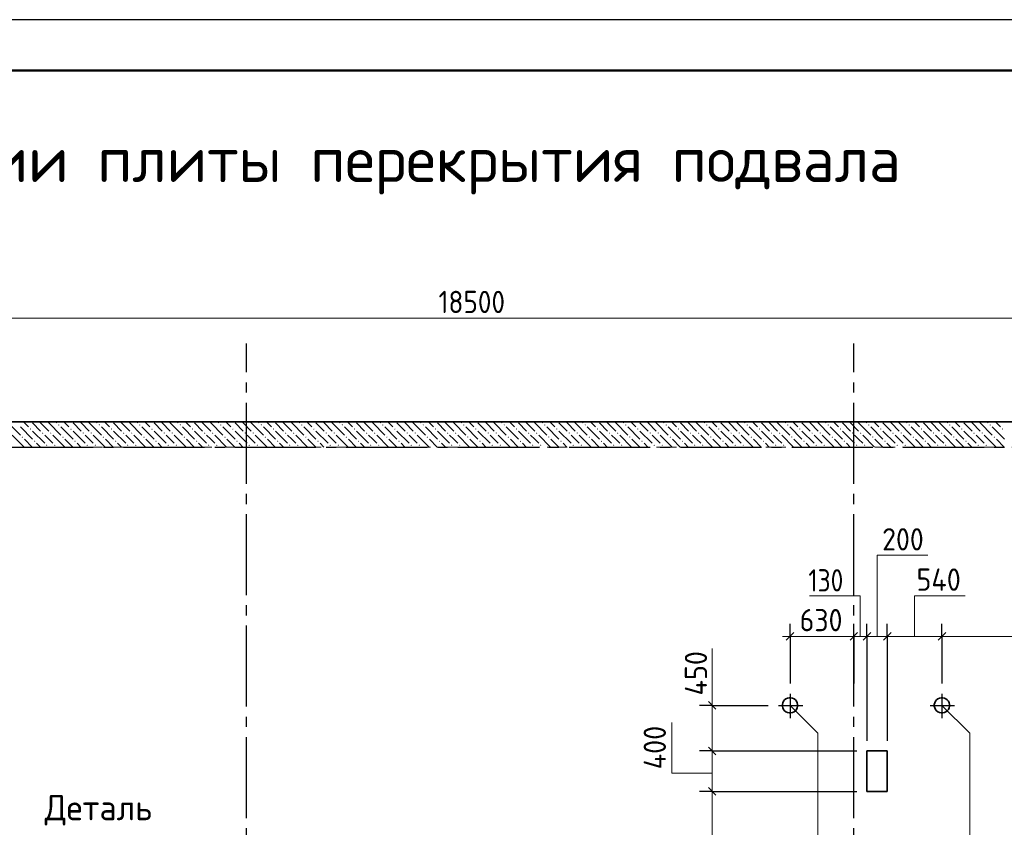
# Model space of a CAD drawing. Header units: millimetres. Extents: x 0 to 59400, y 0 to 42000.
# Tile 14 of 31: x 11574 to 21299, y 34028 to 42000. Entities that reach past the tile are written whole.
import ezdxf

# ---------------------------------------------------------------- set-up
doc = ezdxf.new("R2010")
doc.units = ezdxf.units.MM
doc.linetypes.add('______2', pattern=[270, 200, -70])
doc.linetypes.add('______5', pattern=[1100, 800, -100, 100, -100])
for name, color, linetype, lineweight in [('Standard', 7, 'Continuous', 25), ('ЖБ Перекрытие верхний уровень', 7, 'Continuous', 18), ('Общий01', 7, 'Continuous', 13), ('Примечания', 7, 'Continuous', 13), ('Размерная линия_ общее', 7, 'Continuous', 13), ('Текст_ общее', 7, 'Continuous', 25)]:
    doc.layers.add(name, color=color, linetype=linetype, lineweight=lineweight)
doc.layers.add('ЖБ Стена верхний уровень', color=7, linetype='______2', lineweight=13, true_color=0x656565)
doc.layers.add('Оси', color=7, linetype='______5', lineweight=13, true_color=0x656565)
doc.styles.add('ISOCPEUR', font='txt')

msp = doc.modelspace()

# ---------------------------------------------------------------- hatches: boundary and pattern name
at = {"layer": 'ЖБ Стена верхний уровень', "linetype": 'Continuous', "lineweight": 18, "transparency": 33554687}
for points in [[(11674.1, 37959.6), (11680.6, 37966.1), (11687.1, 37959.6), (11680.6, 37953.1)], [(11954.1, 37999.6), (11960.6, 38006.1), (11967.1, 37999.6), (11960.6, 37993.1)], [(12074.1, 37959.6), (12080.6, 37966.1), (12087.1, 37959.6), (12080.6, 37953.1)], [(12354.1, 37999.6), (12360.6, 38006.1), (12367.1, 37999.6), (12360.6, 37993.1)], [(12474.1, 37959.6), (12480.6, 37966.1), (12487.1, 37959.6), (12480.6, 37953.1)], [(12754.1, 37999.6), (12760.6, 38006.1), (12767.1, 37999.6), (12760.6, 37993.1)], [(12874.1, 37959.6), (12880.6, 37966.1), (12887.1, 37959.6), (12880.6, 37953.1)], [(13154.1, 37999.6), (13160.6, 38006.1), (13167.1, 37999.6), (13160.6, 37993.1)], [(13274.1, 37959.6), (13280.6, 37966.1), (13287.1, 37959.6), (13280.6, 37953.1)], [(13554.1, 37999.6), (13560.6, 38006.1), (13567.1, 37999.6), (13560.6, 37993.1)], [(13674.1, 37959.6), (13680.6, 37966.1), (13687.1, 37959.6), (13680.6, 37953.1)], [(13954.1, 37999.6), (13960.6, 38006.1), (13967.1, 37999.6), (13960.6, 37993.1)], [(14074.1, 37959.6), (14080.6, 37966.1), (14087.1, 37959.6), (14080.6, 37953.1)], [(14354.1, 37999.6), (14360.6, 38006.1), (14367.1, 37999.6), (14360.6, 37993.1)], [(14474.1, 37959.6), (14480.6, 37966.1), (14487.1, 37959.6), (14480.6, 37953.1)], [(14754.1, 37999.6), (14760.6, 38006.1), (14767.1, 37999.6), (14760.6, 37993.1)], [(14874.1, 37959.6), (14880.6, 37966.1), (14887.1, 37959.6), (14880.6, 37953.1)], [(15154.1, 37999.6), (15160.6, 38006.1), (15167.1, 37999.6), (15160.6, 37993.1)], [(15274.1, 37959.6), (15280.6, 37966.1), (15287.1, 37959.6), (15280.6, 37953.1)], [(15554.1, 37999.6), (15560.6, 38006.1), (15567.1, 37999.6), (15560.6, 37993.1)], [(15674.1, 37959.6), (15680.6, 37966.1), (15687.1, 37959.6), (15680.6, 37953.1)], [(15954.1, 37999.6), (15960.6, 38006.1), (15967.1, 37999.6), (15960.6, 37993.1)], [(16074.1, 37959.6), (16080.6, 37966.1), (16087.1, 37959.6), (16080.6, 37953.1)], [(16354.1, 37999.6), (16360.6, 38006.1), (16367.1, 37999.6), (16360.6, 37993.1)], [(16474.1, 37959.6), (16480.6, 37966.1), (16487.1, 37959.6), (16480.6, 37953.1)], [(16754.1, 37999.6), (16760.6, 38006.1), (16767.1, 37999.6), (16760.6, 37993.1)], [(16874.1, 37959.6), (16880.6, 37966.1), (16887.1, 37959.6), (16880.6, 37953.1)], [(17154.1, 37999.6), (17160.6, 38006.1), (17167.1, 37999.6), (17160.6, 37993.1)], [(17274.1, 37959.6), (17280.6, 37966.1), (17287.1, 37959.6), (17280.6, 37953.1)], [(17554.1, 37999.6), (17560.6, 38006.1), (17567.1, 37999.6), (17560.6, 37993.1)], [(17674.1, 37959.6), (17680.6, 37966.1), (17687.1, 37959.6), (17680.6, 37953.1)], [(17954.1, 37999.6), (17960.6, 38006.1), (17967.1, 37999.6), (17960.6, 37993.1)], [(18074.1, 37959.6), (18080.6, 37966.1), (18087.1, 37959.6), (18080.6, 37953.1)], [(18354.1, 37999.6), (18360.6, 38006.1), (18367.1, 37999.6), (18360.6, 37993.1)], [(18474.1, 37959.6), (18480.6, 37966.1), (18487.1, 37959.6), (18480.6, 37953.1)], [(18754.1, 37999.6), (18760.6, 38006.1), (18767.1, 37999.6), (18760.6, 37993.1)], [(18874.1, 37959.6), (18880.6, 37966.1), (18887.1, 37959.6), (18880.6, 37953.1)], [(19154.1, 37999.6), (19160.6, 38006.1), (19167.1, 37999.6), (19160.6, 37993.1)], [(19274.1, 37959.6), (19280.6, 37966.1), (19287.1, 37959.6), (19280.6, 37953.1)], [(19554.1, 37999.6), (19560.6, 38006.1), (19567.1, 37999.6), (19560.6, 37993.1)], [(19674.1, 37959.6), (19680.6, 37966.1), (19687.1, 37959.6), (19680.6, 37953.1)], [(19954.1, 37999.6), (19960.6, 38006.1), (19967.1, 37999.6), (19960.6, 37993.1)], [(20074.1, 37959.6), (20080.6, 37966.1), (20087.1, 37959.6), (20080.6, 37953.1)], [(20354.1, 37999.6), (20360.6, 38006.1), (20367.1, 37999.6), (20360.6, 37993.1)], [(20474.1, 37959.6), (20480.6, 37966.1), (20487.1, 37959.6), (20480.6, 37953.1)], [(20754.1, 37999.6), (20760.6, 38006.1), (20767.1, 37999.6), (20760.6, 37993.1)], [(20874.1, 37959.6), (20880.6, 37966.1), (20887.1, 37959.6), (20880.6, 37953.1)], [(21154.1, 37999.6), (21160.6, 38006.1), (21167.1, 37999.6), (21160.6, 37993.1)], [(21274.1, 37959.6), (21280.6, 37966.1), (21287.1, 37959.6), (21280.6, 37953.1)], [(11594.1, 37879.6), (11600.6, 37886.1), (11607.1, 37879.6), (11600.6, 37873.1)], [(11714.1, 37839.6), (11720.6, 37846.1), (11727.1, 37839.6), (11720.6, 37833.1)], [(11794.1, 37919.6), (11800.6, 37926.1), (11807.1, 37919.6), (11800.6, 37913.1)], [(11874.1, 37919.6), (11880.6, 37926.1), (11887.1, 37919.6), (11880.6, 37913.1)], [(11994.1, 37879.6), (12000.6, 37886.1), (12007.1, 37879.6), (12000.6, 37873.1)], [(12114.1, 37839.6), (12120.6, 37846.1), (12127.1, 37839.6), (12120.6, 37833.1)], [(12194.1, 37919.6), (12200.6, 37926.1), (12207.1, 37919.6), (12200.6, 37913.1)], [(12274.1, 37919.6), (12280.6, 37926.1), (12287.1, 37919.6), (12280.6, 37913.1)], [(12394.1, 37879.6), (12400.6, 37886.1), (12407.1, 37879.6), (12400.6, 37873.1)], [(12514.1, 37839.6), (12520.6, 37846.1), (12527.1, 37839.6), (12520.6, 37833.1)], [(12594.1, 37919.6), (12600.6, 37926.1), (12607.1, 37919.6), (12600.6, 37913.1)], [(12674.1, 37919.6), (12680.6, 37926.1), (12687.1, 37919.6), (12680.6, 37913.1)], [(12794.1, 37879.6), (12800.6, 37886.1), (12807.1, 37879.6), (12800.6, 37873.1)], [(12914.1, 37839.6), (12920.6, 37846.1), (12927.1, 37839.6), (12920.6, 37833.1)], [(12994.1, 37919.6), (13000.6, 37926.1), (13007.1, 37919.6), (13000.6, 37913.1)], [(13074.1, 37919.6), (13080.6, 37926.1), (13087.1, 37919.6), (13080.6, 37913.1)], [(13194.1, 37879.6), (13200.6, 37886.1), (13207.1, 37879.6), (13200.6, 37873.1)], [(13314.1, 37839.6), (13320.6, 37846.1), (13327.1, 37839.6), (13320.6, 37833.1)], [(13394.1, 37919.6), (13400.6, 37926.1), (13407.1, 37919.6), (13400.6, 37913.1)], [(13474.1, 37919.6), (13480.6, 37926.1), (13487.1, 37919.6), (13480.6, 37913.1)], [(13594.1, 37879.6), (13600.6, 37886.1), (13607.1, 37879.6), (13600.6, 37873.1)], [(13714.1, 37839.6), (13720.6, 37846.1), (13727.1, 37839.6), (13720.6, 37833.1)], [(13794.1, 37919.6), (13800.6, 37926.1), (13807.1, 37919.6), (13800.6, 37913.1)], [(13874.1, 37919.6), (13880.6, 37926.1), (13887.1, 37919.6), (13880.6, 37913.1)], [(13994.1, 37879.6), (14000.6, 37886.1), (14007.1, 37879.6), (14000.6, 37873.1)], [(14114.1, 37839.6), (14120.6, 37846.1), (14127.1, 37839.6), (14120.6, 37833.1)], [(14194.1, 37919.6), (14200.6, 37926.1), (14207.1, 37919.6), (14200.6, 37913.1)], [(14274.1, 37919.6), (14280.6, 37926.1), (14287.1, 37919.6), (14280.6, 37913.1)], [(14394.1, 37879.6), (14400.6, 37886.1), (14407.1, 37879.6), (14400.6, 37873.1)], [(14514.1, 37839.6), (14520.6, 37846.1), (14527.1, 37839.6), (14520.6, 37833.1)], [(14594.1, 37919.6), (14600.6, 37926.1), (14607.1, 37919.6), (14600.6, 37913.1)], [(14674.1, 37919.6), (14680.6, 37926.1), (14687.1, 37919.6), (14680.6, 37913.1)], [(14794.1, 37879.6), (14800.6, 37886.1), (14807.1, 37879.6), (14800.6, 37873.1)], [(14914.1, 37839.6), (14920.6, 37846.1), (14927.1, 37839.6), (14920.6, 37833.1)], [(14994.1, 37919.6), (15000.6, 37926.1), (15007.1, 37919.6), (15000.6, 37913.1)], [(15074.1, 37919.6), (15080.6, 37926.1), (15087.1, 37919.6), (15080.6, 37913.1)], [(15194.1, 37879.6), (15200.6, 37886.1), (15207.1, 37879.6), (15200.6, 37873.1)], [(15314.1, 37839.6), (15320.6, 37846.1), (15327.1, 37839.6), (15320.6, 37833.1)], [(15394.1, 37919.6), (15400.6, 37926.1), (15407.1, 37919.6), (15400.6, 37913.1)], [(15474.1, 37919.6), (15480.6, 37926.1), (15487.1, 37919.6), (15480.6, 37913.1)], [(15594.1, 37879.6), (15600.6, 37886.1), (15607.1, 37879.6), (15600.6, 37873.1)], [(15714.1, 37839.6), (15720.6, 37846.1), (15727.1, 37839.6), (15720.6, 37833.1)], [(15794.1, 37919.6), (15800.6, 37926.1), (15807.1, 37919.6), (15800.6, 37913.1)], [(15874.1, 37919.6), (15880.6, 37926.1), (15887.1, 37919.6), (15880.6, 37913.1)], [(15994.1, 37879.6), (16000.6, 37886.1), (16007.1, 37879.6), (16000.6, 37873.1)], [(16114.1, 37839.6), (16120.6, 37846.1), (16127.1, 37839.6), (16120.6, 37833.1)], [(16194.1, 37919.6), (16200.6, 37926.1), (16207.1, 37919.6), (16200.6, 37913.1)], [(16274.1, 37919.6), (16280.6, 37926.1), (16287.1, 37919.6), (16280.6, 37913.1)], [(16394.1, 37879.6), (16400.6, 37886.1), (16407.1, 37879.6), (16400.6, 37873.1)], [(16514.1, 37839.6), (16520.6, 37846.1), (16527.1, 37839.6), (16520.6, 37833.1)], [(16594.1, 37919.6), (16600.6, 37926.1), (16607.1, 37919.6), (16600.6, 37913.1)], [(16674.1, 37919.6), (16680.6, 37926.1), (16687.1, 37919.6), (16680.6, 37913.1)], [(16794.1, 37879.6), (16800.6, 37886.1), (16807.1, 37879.6), (16800.6, 37873.1)], [(16914.1, 37839.6), (16920.6, 37846.1), (16927.1, 37839.6), (16920.6, 37833.1)], [(16994.1, 37919.6), (17000.6, 37926.1), (17007.1, 37919.6), (17000.6, 37913.1)], [(17074.1, 37919.6), (17080.6, 37926.1), (17087.1, 37919.6), (17080.6, 37913.1)], [(17194.1, 37879.6), (17200.6, 37886.1), (17207.1, 37879.6), (17200.6, 37873.1)], [(17314.1, 37839.6), (17320.6, 37846.1), (17327.1, 37839.6), (17320.6, 37833.1)], [(17394.1, 37919.6), (17400.6, 37926.1), (17407.1, 37919.6), (17400.6, 37913.1)], [(17474.1, 37919.6), (17480.6, 37926.1), (17487.1, 37919.6), (17480.6, 37913.1)], [(17594.1, 37879.6), (17600.6, 37886.1), (17607.1, 37879.6), (17600.6, 37873.1)], [(17714.1, 37839.6), (17720.6, 37846.1), (17727.1, 37839.6), (17720.6, 37833.1)], [(17794.1, 37919.6), (17800.6, 37926.1), (17807.1, 37919.6), (17800.6, 37913.1)], [(17874.1, 37919.6), (17880.6, 37926.1), (17887.1, 37919.6), (17880.6, 37913.1)], [(17994.1, 37879.6), (18000.6, 37886.1), (18007.1, 37879.6), (18000.6, 37873.1)], [(18114.1, 37839.6), (18120.6, 37846.1), (18127.1, 37839.6), (18120.6, 37833.1)], [(18194.1, 37919.6), (18200.6, 37926.1), (18207.1, 37919.6), (18200.6, 37913.1)], [(18274.1, 37919.6), (18280.6, 37926.1), (18287.1, 37919.6), (18280.6, 37913.1)], [(18394.1, 37879.6), (18400.6, 37886.1), (18407.1, 37879.6), (18400.6, 37873.1)], [(18514.1, 37839.6), (18520.6, 37846.1), (18527.1, 37839.6), (18520.6, 37833.1)], [(18594.1, 37919.6), (18600.6, 37926.1), (18607.1, 37919.6), (18600.6, 37913.1)], [(18674.1, 37919.6), (18680.6, 37926.1), (18687.1, 37919.6), (18680.6, 37913.1)], [(18794.1, 37879.6), (18800.6, 37886.1), (18807.1, 37879.6), (18800.6, 37873.1)], [(18914.1, 37839.6), (18920.6, 37846.1), (18927.1, 37839.6), (18920.6, 37833.1)], [(18994.1, 37919.6), (19000.6, 37926.1), (19007.1, 37919.6), (19000.6, 37913.1)], [(19074.1, 37919.6), (19080.6, 37926.1), (19087.1, 37919.6), (19080.6, 37913.1)], [(19194.1, 37879.6), (19200.6, 37886.1), (19207.1, 37879.6), (19200.6, 37873.1)], [(19314.1, 37839.6), (19320.6, 37846.1), (19327.1, 37839.6), (19320.6, 37833.1)], [(19394.1, 37919.6), (19400.6, 37926.1), (19407.1, 37919.6), (19400.6, 37913.1)], [(19474.1, 37919.6), (19480.6, 37926.1), (19487.1, 37919.6), (19480.6, 37913.1)], [(19594.1, 37879.6), (19600.6, 37886.1), (19607.1, 37879.6), (19600.6, 37873.1)], [(19714.1, 37839.6), (19720.6, 37846.1), (19727.1, 37839.6), (19720.6, 37833.1)], [(19794.1, 37919.6), (19800.6, 37926.1), (19807.1, 37919.6), (19800.6, 37913.1)], [(19874.1, 37919.6), (19880.6, 37926.1), (19887.1, 37919.6), (19880.6, 37913.1)], [(19994.1, 37879.6), (20000.6, 37886.1), (20007.1, 37879.6), (20000.6, 37873.1)], [(20114.1, 37839.6), (20120.6, 37846.1), (20127.1, 37839.6), (20120.6, 37833.1)], [(20194.1, 37919.6), (20200.6, 37926.1), (20207.1, 37919.6), (20200.6, 37913.1)], [(20274.1, 37919.6), (20280.6, 37926.1), (20287.1, 37919.6), (20280.6, 37913.1)], [(20394.1, 37879.6), (20400.6, 37886.1), (20407.1, 37879.6), (20400.6, 37873.1)], [(20514.1, 37839.6), (20520.6, 37846.1), (20527.1, 37839.6), (20520.6, 37833.1)], [(20594.1, 37919.6), (20600.6, 37926.1), (20607.1, 37919.6), (20600.6, 37913.1)], [(20674.1, 37919.6), (20680.6, 37926.1), (20687.1, 37919.6), (20680.6, 37913.1)], [(20794.1, 37879.6), (20800.6, 37886.1), (20807.1, 37879.6), (20800.6, 37873.1)], [(20914.1, 37839.6), (20920.6, 37846.1), (20927.1, 37839.6), (20920.6, 37833.1)], [(20994.1, 37919.6), (21000.6, 37926.1), (21007.1, 37919.6), (21000.6, 37913.1)], [(21074.1, 37919.6), (21080.6, 37926.1), (21087.1, 37919.6), (21080.6, 37913.1)], [(21194.1, 37879.6), (21200.6, 37886.1), (21207.1, 37879.6), (21200.6, 37873.1)], [(11834.1, 37799.6), (11840.6, 37806.1), (11847.1, 37799.6), (11840.6, 37793.1)], [(11914.1, 37799.6), (11920.6, 37806.1), (11927.1, 37799.6), (11920.6, 37793.1)], [(12234.1, 37799.6), (12240.6, 37806.1), (12247.1, 37799.6), (12240.6, 37793.1)], [(12314.1, 37799.6), (12320.6, 37806.1), (12327.1, 37799.6), (12320.6, 37793.1)], [(12634.1, 37799.6), (12640.6, 37806.1), (12647.1, 37799.6), (12640.6, 37793.1)], [(12714.1, 37799.6), (12720.6, 37806.1), (12727.1, 37799.6), (12720.6, 37793.1)], [(13034.1, 37799.6), (13040.6, 37806.1), (13047.1, 37799.6), (13040.6, 37793.1)], [(13114.1, 37799.6), (13120.6, 37806.1), (13127.1, 37799.6), (13120.6, 37793.1)], [(13434.1, 37799.6), (13440.6, 37806.1), (13447.1, 37799.6), (13440.6, 37793.1)], [(13514.1, 37799.6), (13520.6, 37806.1), (13527.1, 37799.6), (13520.6, 37793.1)], [(13834.1, 37799.6), (13840.6, 37806.1), (13847.1, 37799.6), (13840.6, 37793.1)], [(13914.1, 37799.6), (13920.6, 37806.1), (13927.1, 37799.6), (13920.6, 37793.1)], [(14234.1, 37799.6), (14240.6, 37806.1), (14247.1, 37799.6), (14240.6, 37793.1)], [(14314.1, 37799.6), (14320.6, 37806.1), (14327.1, 37799.6), (14320.6, 37793.1)], [(14634.1, 37799.6), (14640.6, 37806.1), (14647.1, 37799.6), (14640.6, 37793.1)], [(14714.1, 37799.6), (14720.6, 37806.1), (14727.1, 37799.6), (14720.6, 37793.1)], [(15034.1, 37799.6), (15040.6, 37806.1), (15047.1, 37799.6), (15040.6, 37793.1)], [(15114.1, 37799.6), (15120.6, 37806.1), (15127.1, 37799.6), (15120.6, 37793.1)], [(15434.1, 37799.6), (15440.6, 37806.1), (15447.1, 37799.6), (15440.6, 37793.1)], [(15514.1, 37799.6), (15520.6, 37806.1), (15527.1, 37799.6), (15520.6, 37793.1)], [(15834.1, 37799.6), (15840.6, 37806.1), (15847.1, 37799.6), (15840.6, 37793.1)], [(15914.1, 37799.6), (15920.6, 37806.1), (15927.1, 37799.6), (15920.6, 37793.1)], [(16234.1, 37799.6), (16240.6, 37806.1), (16247.1, 37799.6), (16240.6, 37793.1)], [(16314.1, 37799.6), (16320.6, 37806.1), (16327.1, 37799.6), (16320.6, 37793.1)], [(16634.1, 37799.6), (16640.6, 37806.1), (16647.1, 37799.6), (16640.6, 37793.1)], [(16714.1, 37799.6), (16720.6, 37806.1), (16727.1, 37799.6), (16720.6, 37793.1)], [(17034.1, 37799.6), (17040.6, 37806.1), (17047.1, 37799.6), (17040.6, 37793.1)], [(17114.1, 37799.6), (17120.6, 37806.1), (17127.1, 37799.6), (17120.6, 37793.1)], [(17434.1, 37799.6), (17440.6, 37806.1), (17447.1, 37799.6), (17440.6, 37793.1)], [(17514.1, 37799.6), (17520.6, 37806.1), (17527.1, 37799.6), (17520.6, 37793.1)], [(17834.1, 37799.6), (17840.6, 37806.1), (17847.1, 37799.6), (17840.6, 37793.1)], [(17914.1, 37799.6), (17920.6, 37806.1), (17927.1, 37799.6), (17920.6, 37793.1)], [(18234.1, 37799.6), (18240.6, 37806.1), (18247.1, 37799.6), (18240.6, 37793.1)], [(18314.1, 37799.6), (18320.6, 37806.1), (18327.1, 37799.6), (18320.6, 37793.1)], [(18634.1, 37799.6), (18640.6, 37806.1), (18647.1, 37799.6), (18640.6, 37793.1)], [(18714.1, 37799.6), (18720.6, 37806.1), (18727.1, 37799.6), (18720.6, 37793.1)], [(19034.1, 37799.6), (19040.6, 37806.1), (19047.1, 37799.6), (19040.6, 37793.1)], [(19114.1, 37799.6), (19120.6, 37806.1), (19127.1, 37799.6), (19120.6, 37793.1)], [(19434.1, 37799.6), (19440.6, 37806.1), (19447.1, 37799.6), (19440.6, 37793.1)], [(19514.1, 37799.6), (19520.6, 37806.1), (19527.1, 37799.6), (19520.6, 37793.1)], [(19834.1, 37799.6), (19840.6, 37806.1), (19847.1, 37799.6), (19840.6, 37793.1)], [(19914.1, 37799.6), (19920.6, 37806.1), (19927.1, 37799.6), (19920.6, 37793.1)], [(20234.1, 37799.6), (20240.6, 37806.1), (20247.1, 37799.6), (20240.6, 37793.1)], [(20314.1, 37799.6), (20320.6, 37806.1), (20327.1, 37799.6), (20320.6, 37793.1)], [(20634.1, 37799.6), (20640.6, 37806.1), (20647.1, 37799.6), (20640.6, 37793.1)], [(20714.1, 37799.6), (20720.6, 37806.1), (20727.1, 37799.6), (20720.6, 37793.1)], [(21034.1, 37799.6), (21040.6, 37806.1), (21047.1, 37799.6), (21040.6, 37793.1)], [(21114.1, 37799.6), (21120.6, 37806.1), (21127.1, 37799.6), (21120.6, 37793.1)]]:
    msp.add_hatch(color=7, dxfattribs=at).paths.add_polyline_path(points, flags=16)

# ---------------------------------------------------------------- linework, layer by layer
at = {"layer": 'Standard', "color": 7, "linetype": 'Continuous', "lineweight": 25, "transparency": 33554687}
msp.add_lwpolyline([(0, 0), (59400, 0), (59400, 42000), (0, 42000), (0, 0)], close=True, dxfattribs=at)
at = {"layer": 'Standard', "color": 7, "linetype": 'Continuous', "lineweight": 13, "transparency": 33554687}
for points in [[(59400, 42000), (0, 42000), (0, 19532), (59400, 19532), (59400, 42000)], [(6812.7, 19282), (55405.8, 19282), (55405.8, 38032), (6812.7, 38032), (6812.7, 19282)], [(6812.7, 19532), (55406.2, 19532), (55406.2, 38032), (6812.7, 38032), (6812.7, 19532)]]:
    msp.add_lwpolyline(points, dxfattribs=at)
at = {"layer": 'Standard', "color": 7, "linetype": 'Continuous', "lineweight": 50, "transparency": 33554687}
msp.add_lwpolyline([(2000, 41500), (58900, 41500), (58900, 500), (2000, 500), (2000, 41500)], close=True, dxfattribs=at)
at = {"layer": 'Standard', "color": 7, "linetype": 'Continuous', "lineweight": 18, "transparency": 33554687}
msp.add_lwpolyline([(58900, 41500), (2000, 41500), (2000, 6000), (58900, 6000), (58900, 41500)], dxfattribs=at)
at = {"layer": 'ЖБ Перекрытие верхний уровень', "color": 7, "linetype": 'Continuous', "lineweight": 35, "transparency": 33554687}
for p, q in [((25312.7, 38032), (6812.7, 38032)), ((19174.3, 35306.8), (19157.9, 35303.1)), ((19191.2, 35306.8), (19174.3, 35306.8)), ((19207.6, 35303.1), (19191.2, 35306.8)), ((20674.3, 35306.8), (20657.9, 35303.1)), ((20691.2, 35306.8), (20674.3, 35306.8)), ((20707.6, 35303.1), (20691.2, 35306.8)), ((19111.6, 35256.9), (19107.9, 35240.4)), ((19107.9, 35240.4), (19107.9, 35223.6)), ((19107.9, 35223.6), (19111.6, 35207.1)), ((19119, 35272.1), (19111.6, 35256.9)), ((19111.6, 35207.1), (19119, 35191.9)), ((19129.5, 35285.3), (19119, 35272.1)), ((19142.7, 35295.8), (19129.5, 35285.3)), ((19157.9, 35303.1), (19142.7, 35295.8)), ((19222.8, 35295.8), (19207.6, 35303.1)), ((19236, 35285.3), (19222.8, 35295.8)), ((19246.5, 35272.1), (19236, 35285.3)), ((19253.8, 35256.9), (19246.5, 35272.1)), ((19246.5, 35191.9), (19253.8, 35207.1)), ((19257.6, 35240.4), (19253.8, 35256.9)), ((19253.8, 35207.1), (19257.6, 35223.6)), ((19257.6, 35223.6), (19257.6, 35240.4)), ((20611.6, 35256.9), (20607.9, 35240.4)), ((20607.9, 35240.4), (20607.9, 35223.6)), ((20607.9, 35223.6), (20611.6, 35207.1)), ((20619, 35272.1), (20611.6, 35256.9)), ((20611.6, 35207.1), (20619, 35191.9)), ((20629.5, 35285.3), (20619, 35272.1)), ((20642.7, 35295.8), (20629.5, 35285.3)), ((20657.9, 35303.1), (20642.7, 35295.8)), ((20722.8, 35295.8), (20707.6, 35303.1)), ((20736, 35285.3), (20722.8, 35295.8)), ((20746.5, 35272.1), (20736, 35285.3)), ((20753.8, 35256.9), (20746.5, 35272.1)), ((20746.5, 35191.9), (20753.8, 35207.1)), ((20757.6, 35240.4), (20753.8, 35256.9)), ((20753.8, 35207.1), (20757.6, 35223.6)), ((20757.6, 35223.6), (20757.6, 35240.4)), ((19119, 35191.9), (19129.5, 35178.7)), ((19129.5, 35178.7), (19142.7, 35168.2)), ((19142.7, 35168.2), (19157.9, 35160.9)), ((19157.9, 35160.9), (19174.3, 35157.2)), ((19174.3, 35157.2), (19191.2, 35157.2)), ((19191.2, 35157.2), (19207.6, 35160.9)), ((19207.6, 35160.9), (19222.8, 35168.2)), ((19222.8, 35168.2), (19236, 35178.7)), ((19236, 35178.7), (19246.5, 35191.9)), ((20619, 35191.9), (20629.5, 35178.7)), ((20629.5, 35178.7), (20642.7, 35168.2)), ((20642.7, 35168.2), (20657.9, 35160.9)), ((20657.9, 35160.9), (20674.3, 35157.2)), ((20674.3, 35157.2), (20691.2, 35157.2)), ((20691.2, 35157.2), (20707.6, 35160.9)), ((20707.6, 35160.9), (20722.8, 35168.2)), ((20722.8, 35168.2), (20736, 35178.7)), ((20736, 35178.7), (20746.5, 35191.9)), ((20142.7, 34782), (19942.7, 34782)), ((19942.7, 34782), (19942.7, 34382)), ((20142.7, 34382), (20142.7, 34782)), ((19942.7, 34382), (20142.7, 34382))]:
    msp.add_line(p, q, dxfattribs=at)
at = {"layer": 'ЖБ Стена верхний уровень', "color": 251, "linetype": '______2', "lineweight": 13, "true_color": 0x656565, "transparency": 33554687}
for p, q in [((25312.7, 38032), (7062.7, 38032)), ((7062.7, 37782), (25062.7, 37782))]:
    msp.add_line(p, q, dxfattribs=at)
at = {"layer": 'ЖБ Стена верхний уровень', "color": 9, "linetype": 'Continuous', "lineweight": 18, "true_color": 0xc7c7c7, "transparency": 33554687}
for p, q in [((11620.6, 38019.6), (11608.1, 38032)), ((11780.6, 38019.6), (11768.2, 38032)), ((11848.2, 38032), (11860.6, 38019.6)), ((11928.1, 38032), (11940.6, 38019.6)), ((12020.6, 38019.6), (12008.1, 38032)), ((12180.6, 38019.6), (12168.2, 38032)), ((12248.2, 38032), (12260.6, 38019.6)), ((12328.1, 38032), (12340.6, 38019.6)), ((12420.6, 38019.6), (12408.1, 38032)), ((12580.6, 38019.6), (12568.2, 38032)), ((12648.2, 38032), (12660.6, 38019.6)), ((12728.1, 38032), (12740.6, 38019.6)), ((12820.6, 38019.6), (12808.1, 38032)), ((12980.6, 38019.6), (12968.2, 38032)), ((13048.2, 38032), (13060.6, 38019.6)), ((13128.1, 38032), (13140.6, 38019.6)), ((13220.6, 38019.6), (13208.1, 38032)), ((13380.6, 38019.6), (13368.2, 38032)), ((13448.2, 38032), (13460.6, 38019.6)), ((13528.1, 38032), (13540.6, 38019.6)), ((13620.6, 38019.6), (13608.1, 38032)), ((13780.6, 38019.6), (13768.2, 38032)), ((13848.2, 38032), (13860.6, 38019.6)), ((13928.1, 38032), (13940.6, 38019.6)), ((14020.6, 38019.6), (14008.1, 38032)), ((14180.6, 38019.6), (14168.2, 38032)), ((14248.2, 38032), (14260.6, 38019.6)), ((14328.1, 38032), (14340.6, 38019.6)), ((14420.6, 38019.6), (14408.1, 38032)), ((14580.6, 38019.6), (14568.2, 38032)), ((14648.2, 38032), (14660.6, 38019.6)), ((14728.1, 38032), (14740.6, 38019.6)), ((14820.6, 38019.6), (14808.1, 38032)), ((14980.6, 38019.6), (14968.2, 38032)), ((15048.2, 38032), (15060.6, 38019.6)), ((15128.1, 38032), (15140.6, 38019.6)), ((15220.6, 38019.6), (15208.1, 38032)), ((15380.6, 38019.6), (15368.2, 38032)), ((15448.2, 38032), (15460.6, 38019.6)), ((15528.1, 38032), (15540.6, 38019.6)), ((15620.6, 38019.6), (15608.1, 38032)), ((15780.6, 38019.6), (15768.2, 38032)), ((15848.2, 38032), (15860.6, 38019.6)), ((15928.1, 38032), (15940.6, 38019.6)), ((16020.6, 38019.6), (16008.1, 38032)), ((16180.6, 38019.6), (16168.2, 38032)), ((16248.2, 38032), (16260.6, 38019.6)), ((16328.1, 38032), (16340.6, 38019.6)), ((16420.6, 38019.6), (16408.1, 38032)), ((16580.6, 38019.6), (16568.2, 38032)), ((16648.2, 38032), (16660.6, 38019.6)), ((16728.1, 38032), (16740.6, 38019.6)), ((16820.6, 38019.6), (16808.1, 38032)), ((16980.6, 38019.6), (16968.2, 38032)), ((17048.2, 38032), (17060.6, 38019.6)), ((17128.1, 38032), (17140.6, 38019.6)), ((17220.6, 38019.6), (17208.1, 38032)), ((17380.6, 38019.6), (17368.2, 38032)), ((17448.2, 38032), (17460.6, 38019.6)), ((17528.1, 38032), (17540.6, 38019.6)), ((17620.6, 38019.6), (17608.1, 38032)), ((17780.6, 38019.6), (17768.2, 38032)), ((17848.2, 38032), (17860.6, 38019.6)), ((17928.1, 38032), (17940.6, 38019.6)), ((18020.6, 38019.6), (18008.1, 38032)), ((18180.6, 38019.6), (18168.2, 38032)), ((18248.2, 38032), (18260.6, 38019.6)), ((18328.1, 38032), (18340.6, 38019.6)), ((18420.6, 38019.6), (18408.1, 38032)), ((18580.6, 38019.6), (18568.2, 38032)), ((18648.2, 38032), (18660.6, 38019.6)), ((18728.1, 38032), (18740.6, 38019.6)), ((18820.6, 38019.6), (18808.1, 38032)), ((18980.6, 38019.6), (18968.2, 38032)), ((19048.2, 38032), (19060.6, 38019.6)), ((19128.1, 38032), (19140.6, 38019.6)), ((19220.6, 38019.6), (19208.1, 38032)), ((19380.6, 38019.6), (19368.2, 38032)), ((19448.2, 38032), (19460.6, 38019.6)), ((19528.1, 38032), (19540.6, 38019.6)), ((19620.6, 38019.6), (19608.1, 38032)), ((19780.6, 38019.6), (19768.2, 38032)), ((19848.2, 38032), (19860.6, 38019.6)), ((19928.1, 38032), (19940.6, 38019.6)), ((20020.6, 38019.6), (20008.1, 38032)), ((20180.6, 38019.6), (20168.2, 38032)), ((20248.2, 38032), (20260.6, 38019.6)), ((20328.1, 38032), (20340.6, 38019.6)), ((20420.6, 38019.6), (20408.2, 38032)), ((20580.6, 38019.6), (20568.2, 38032)), ((20648.2, 38032), (20660.6, 38019.6)), ((20728.1, 38032), (20740.6, 38019.6)), ((20820.6, 38019.6), (20808.2, 38032)), ((20980.6, 38019.6), (20968.2, 38032)), ((21048.2, 38032), (21060.6, 38019.6)), ((21128.1, 38032), (21140.6, 38019.6)), ((21220.6, 38019.6), (21208.2, 38032)), ((11460.6, 38019.6), (11580.6, 37899.6)), ((11580.6, 37979.6), (11700.6, 37859.6)), ((11660.6, 37979.6), (11620.6, 38019.6)), ((11700.6, 38019.6), (11780.6, 37939.6)), ((11700.6, 37939.6), (11820.6, 37819.6)), ((11780.6, 38019.6), (11860.6, 37939.6)), ((11860.6, 38019.6), (11980.6, 37899.6)), ((11980.6, 37979.6), (12100.6, 37859.6)), ((12060.6, 37979.6), (12020.6, 38019.6)), ((12100.6, 38019.6), (12180.6, 37939.6)), ((12100.6, 37939.6), (12220.6, 37819.6)), ((12180.6, 38019.6), (12260.6, 37939.6)), ((12260.6, 38019.6), (12380.6, 37899.6)), ((12380.6, 37979.6), (12500.6, 37859.6)), ((12460.6, 37979.6), (12420.6, 38019.6)), ((12500.6, 38019.6), (12580.6, 37939.6)), ((12500.6, 37939.6), (12620.6, 37819.6)), ((12580.6, 38019.6), (12660.6, 37939.6)), ((12660.6, 38019.6), (12780.6, 37899.6)), ((12780.6, 37979.6), (12900.6, 37859.6)), ((12860.6, 37979.6), (12820.6, 38019.6)), ((12900.6, 38019.6), (12980.6, 37939.6)), ((12900.6, 37939.6), (13020.6, 37819.6)), ((12980.6, 38019.6), (13060.6, 37939.6)), ((13060.6, 38019.6), (13180.6, 37899.6)), ((13180.6, 37979.6), (13300.6, 37859.6)), ((13260.6, 37979.6), (13220.6, 38019.6)), ((13300.6, 38019.6), (13380.6, 37939.6)), ((13300.6, 37939.6), (13420.6, 37819.6)), ((13380.6, 38019.6), (13460.6, 37939.6)), ((13460.6, 38019.6), (13580.6, 37899.6)), ((13580.6, 37979.6), (13700.6, 37859.6)), ((13660.6, 37979.6), (13620.6, 38019.6)), ((13700.6, 38019.6), (13780.6, 37939.6)), ((13700.6, 37939.6), (13820.6, 37819.6)), ((13780.6, 38019.6), (13860.6, 37939.6)), ((13860.6, 38019.6), (13980.6, 37899.6)), ((13980.6, 37979.6), (14100.6, 37859.6)), ((14060.6, 37979.6), (14020.6, 38019.6)), ((14100.6, 38019.6), (14180.6, 37939.6)), ((14100.6, 37939.6), (14220.6, 37819.6)), ((14180.6, 38019.6), (14260.6, 37939.6)), ((14260.6, 38019.6), (14380.6, 37899.6)), ((14380.6, 37979.6), (14500.6, 37859.6)), ((14460.6, 37979.6), (14420.6, 38019.6)), ((14500.6, 38019.6), (14580.6, 37939.6)), ((14500.6, 37939.6), (14620.6, 37819.6)), ((14580.6, 38019.6), (14660.6, 37939.6)), ((14660.6, 38019.6), (14780.6, 37899.6)), ((14780.6, 37979.6), (14900.6, 37859.6)), ((14860.6, 37979.6), (14820.6, 38019.6)), ((14900.6, 38019.6), (14980.6, 37939.6)), ((14900.6, 37939.6), (15020.6, 37819.6)), ((14980.6, 38019.6), (15060.6, 37939.6)), ((15060.6, 38019.6), (15180.6, 37899.6)), ((15180.6, 37979.6), (15300.6, 37859.6)), ((15260.6, 37979.6), (15220.6, 38019.6)), ((15300.6, 38019.6), (15380.6, 37939.6)), ((15300.6, 37939.6), (15420.6, 37819.6)), ((15380.6, 38019.6), (15460.6, 37939.6)), ((15460.6, 38019.6), (15580.6, 37899.6)), ((15580.6, 37979.6), (15700.6, 37859.6)), ((15660.6, 37979.6), (15620.6, 38019.6)), ((15700.6, 38019.6), (15780.6, 37939.6)), ((15700.6, 37939.6), (15820.6, 37819.6)), ((15780.6, 38019.6), (15860.6, 37939.6)), ((15860.6, 38019.6), (15980.6, 37899.6)), ((15980.6, 37979.6), (16100.6, 37859.6)), ((16060.6, 37979.6), (16020.6, 38019.6)), ((16100.6, 38019.6), (16180.6, 37939.6)), ((16100.6, 37939.6), (16220.6, 37819.6)), ((16180.6, 38019.6), (16260.6, 37939.6)), ((16260.6, 38019.6), (16380.6, 37899.6)), ((16380.6, 37979.6), (16500.6, 37859.6)), ((16460.6, 37979.6), (16420.6, 38019.6)), ((16500.6, 38019.6), (16580.6, 37939.6)), ((16500.6, 37939.6), (16620.6, 37819.6)), ((16580.6, 38019.6), (16660.6, 37939.6)), ((16660.6, 38019.6), (16780.6, 37899.6)), ((16780.6, 37979.6), (16900.6, 37859.6)), ((16860.6, 37979.6), (16820.6, 38019.6)), ((16900.6, 38019.6), (16980.6, 37939.6)), ((16900.6, 37939.6), (17020.6, 37819.6)), ((16980.6, 38019.6), (17060.6, 37939.6)), ((17060.6, 38019.6), (17180.6, 37899.6)), ((17180.6, 37979.6), (17300.6, 37859.6)), ((17260.6, 37979.6), (17220.6, 38019.6)), ((17300.6, 38019.6), (17380.6, 37939.6)), ((17300.6, 37939.6), (17420.6, 37819.6)), ((17380.6, 38019.6), (17460.6, 37939.6)), ((17460.6, 38019.6), (17580.6, 37899.6)), ((17580.6, 37979.6), (17700.6, 37859.6)), ((17660.6, 37979.6), (17620.6, 38019.6)), ((17700.6, 38019.6), (17780.6, 37939.6)), ((17700.6, 37939.6), (17820.6, 37819.6)), ((17780.6, 38019.6), (17860.6, 37939.6)), ((17860.6, 38019.6), (17980.6, 37899.6)), ((17980.6, 37979.6), (18100.6, 37859.6)), ((18060.6, 37979.6), (18020.6, 38019.6)), ((18100.6, 38019.6), (18180.6, 37939.6)), ((18100.6, 37939.6), (18220.6, 37819.6)), ((18180.6, 38019.6), (18260.6, 37939.6)), ((18260.6, 38019.6), (18380.6, 37899.6)), ((18380.6, 37979.6), (18500.6, 37859.6)), ((18460.6, 37979.6), (18420.6, 38019.6)), ((18500.6, 38019.6), (18580.6, 37939.6)), ((18500.6, 37939.6), (18620.6, 37819.6)), ((18580.6, 38019.6), (18660.6, 37939.6)), ((18660.6, 38019.6), (18780.6, 37899.6)), ((18780.6, 37979.6), (18900.6, 37859.6)), ((18860.6, 37979.6), (18820.6, 38019.6)), ((18900.6, 38019.6), (18980.6, 37939.6)), ((18900.6, 37939.6), (19020.6, 37819.6)), ((18980.6, 38019.6), (19060.6, 37939.6)), ((19060.6, 38019.6), (19180.6, 37899.6)), ((19180.6, 37979.6), (19300.6, 37859.6)), ((19260.6, 37979.6), (19220.6, 38019.6)), ((19300.6, 38019.6), (19380.6, 37939.6)), ((19300.6, 37939.6), (19420.6, 37819.6)), ((19380.6, 38019.6), (19460.6, 37939.6)), ((19460.6, 38019.6), (19580.6, 37899.6)), ((19580.6, 37979.6), (19700.6, 37859.6)), ((19660.6, 37979.6), (19620.6, 38019.6)), ((19700.6, 38019.6), (19780.6, 37939.6)), ((19700.6, 37939.6), (19820.6, 37819.6)), ((19780.6, 38019.6), (19860.6, 37939.6)), ((19860.6, 38019.6), (19980.6, 37899.6)), ((19980.6, 37979.6), (20100.6, 37859.6)), ((20060.6, 37979.6), (20020.6, 38019.6)), ((20100.6, 38019.6), (20180.6, 37939.6)), ((20100.6, 37939.6), (20220.6, 37819.6)), ((20180.6, 38019.6), (20260.6, 37939.6)), ((20260.6, 38019.6), (20380.6, 37899.6)), ((20380.6, 37979.6), (20500.6, 37859.6)), ((20460.6, 37979.6), (20420.6, 38019.6)), ((20500.6, 38019.6), (20580.6, 37939.6)), ((20500.6, 37939.6), (20620.6, 37819.6)), ((20580.6, 38019.6), (20660.6, 37939.6)), ((20660.6, 38019.6), (20780.6, 37899.6)), ((20780.6, 37979.6), (20900.6, 37859.6)), ((20860.6, 37979.6), (20820.6, 38019.6)), ((20900.6, 38019.6), (20980.6, 37939.6)), ((20900.6, 37939.6), (21020.6, 37819.6)), ((20980.6, 38019.6), (21060.6, 37939.6)), ((21060.6, 38019.6), (21180.6, 37899.6)), ((21180.6, 37979.6), (21300.6, 37859.6)), ((21260.6, 37979.6), (21220.6, 38019.6)), ((11500.6, 37899.6), (11618.1, 37782)), ((11620.6, 37859.6), (11698.1, 37782)), ((11860.6, 37859.6), (11820.6, 37899.6)), ((11900.6, 37819.6), (11860.6, 37859.6)), ((11900.6, 37899.6), (12018.1, 37782)), ((12020.6, 37859.6), (12098.1, 37782)), ((12260.6, 37859.6), (12220.6, 37899.6)), ((12300.6, 37819.6), (12260.6, 37859.6)), ((12300.6, 37899.6), (12418.1, 37782)), ((12420.6, 37859.6), (12498.1, 37782)), ((12660.6, 37859.6), (12620.6, 37899.6)), ((12700.6, 37819.6), (12660.6, 37859.6)), ((12700.6, 37899.6), (12818.1, 37782)), ((12820.6, 37859.6), (12898.1, 37782)), ((13060.6, 37859.6), (13020.6, 37899.6)), ((13100.6, 37819.6), (13060.6, 37859.6)), ((13100.6, 37899.6), (13218.1, 37782)), ((13220.6, 37859.6), (13298.1, 37782)), ((13460.6, 37859.6), (13420.6, 37899.6)), ((13500.6, 37819.6), (13460.6, 37859.6)), ((13500.6, 37899.6), (13618.1, 37782)), ((13620.6, 37859.6), (13698.1, 37782)), ((13860.6, 37859.6), (13820.6, 37899.6)), ((13900.6, 37819.6), (13860.6, 37859.6)), ((13900.6, 37899.6), (14018.1, 37782)), ((14020.6, 37859.6), (14098.1, 37782)), ((14260.6, 37859.6), (14220.6, 37899.6)), ((14300.6, 37819.6), (14260.6, 37859.6)), ((14300.6, 37899.6), (14418.1, 37782)), ((14420.6, 37859.6), (14498.1, 37782)), ((14660.6, 37859.6), (14620.6, 37899.6)), ((14700.6, 37819.6), (14660.6, 37859.6)), ((14700.6, 37899.6), (14818.1, 37782)), ((14820.6, 37859.6), (14898.1, 37782)), ((15060.6, 37859.6), (15020.6, 37899.6)), ((15100.6, 37819.6), (15060.6, 37859.6)), ((15100.6, 37899.6), (15218.1, 37782)), ((15220.6, 37859.6), (15298.1, 37782)), ((15460.6, 37859.6), (15420.6, 37899.6)), ((15500.6, 37819.6), (15460.6, 37859.6)), ((15500.6, 37899.6), (15618.1, 37782)), ((15620.6, 37859.6), (15698.1, 37782)), ((15860.6, 37859.6), (15820.6, 37899.6)), ((15900.6, 37819.6), (15860.6, 37859.6)), ((15900.6, 37899.6), (16018.1, 37782)), ((16020.6, 37859.6), (16098.1, 37782)), ((16260.6, 37859.6), (16220.6, 37899.6)), ((16300.6, 37819.6), (16260.6, 37859.6)), ((16300.6, 37899.6), (16418.1, 37782)), ((16420.6, 37859.6), (16498.1, 37782)), ((16660.6, 37859.6), (16620.6, 37899.6)), ((16700.6, 37819.6), (16660.6, 37859.6)), ((16700.6, 37899.6), (16818.1, 37782)), ((16820.6, 37859.6), (16898.1, 37782)), ((17060.6, 37859.6), (17020.6, 37899.6)), ((17100.6, 37819.6), (17060.6, 37859.6)), ((17100.6, 37899.6), (17218.1, 37782)), ((17220.6, 37859.6), (17298.1, 37782)), ((17460.6, 37859.6), (17420.6, 37899.6)), ((17500.6, 37819.6), (17460.6, 37859.6)), ((17500.6, 37899.6), (17618.1, 37782)), ((17620.6, 37859.6), (17698.1, 37782)), ((17860.6, 37859.6), (17820.6, 37899.6)), ((17900.6, 37819.6), (17860.6, 37859.6)), ((17900.6, 37899.6), (18018.1, 37782)), ((18020.6, 37859.6), (18098.1, 37782)), ((18260.6, 37859.6), (18220.6, 37899.6)), ((18300.6, 37819.6), (18260.6, 37859.6)), ((18300.6, 37899.6), (18418.1, 37782)), ((18420.6, 37859.6), (18498.1, 37782)), ((18660.6, 37859.6), (18620.6, 37899.6)), ((18700.6, 37819.6), (18660.6, 37859.6)), ((18700.6, 37899.6), (18818.1, 37782)), ((18820.6, 37859.6), (18898.1, 37782)), ((19060.6, 37859.6), (19020.6, 37899.6)), ((19100.6, 37819.6), (19060.6, 37859.6)), ((19100.6, 37899.6), (19218.1, 37782)), ((19220.6, 37859.6), (19298.1, 37782)), ((19460.6, 37859.6), (19420.6, 37899.6)), ((19500.6, 37819.6), (19460.6, 37859.6)), ((19500.6, 37899.6), (19618.1, 37782)), ((19620.6, 37859.6), (19698.1, 37782)), ((19860.6, 37859.6), (19820.6, 37899.6)), ((19900.6, 37819.6), (19860.6, 37859.6)), ((19900.6, 37899.6), (20018.1, 37782)), ((20020.6, 37859.6), (20098.1, 37782)), ((20260.6, 37859.6), (20220.6, 37899.6)), ((20300.6, 37819.6), (20260.6, 37859.6)), ((20300.6, 37899.6), (20418.1, 37782)), ((20420.6, 37859.6), (20498.1, 37782)), ((20660.6, 37859.6), (20620.6, 37899.6)), ((20700.6, 37819.6), (20660.6, 37859.6)), ((20700.6, 37899.6), (20818.1, 37782)), ((20820.6, 37859.6), (20898.1, 37782)), ((21060.6, 37859.6), (21020.6, 37899.6)), ((21100.6, 37819.6), (21060.6, 37859.6)), ((21100.6, 37899.6), (21218.1, 37782)), ((21220.6, 37859.6), (21298.1, 37782)), ((11778.1, 37782), (11740.6, 37819.6)), ((12178.1, 37782), (12140.6, 37819.6)), ((12578.1, 37782), (12540.6, 37819.6)), ((12978.1, 37782), (12940.6, 37819.6)), ((13378.1, 37782), (13340.6, 37819.6)), ((13778.1, 37782), (13740.6, 37819.6)), ((14178.1, 37782), (14140.6, 37819.6)), ((14578.1, 37782), (14540.6, 37819.6)), ((14978.1, 37782), (14940.6, 37819.6)), ((15378.1, 37782), (15340.6, 37819.6)), ((15778.1, 37782), (15740.6, 37819.6)), ((16178.1, 37782), (16140.6, 37819.6)), ((16578.1, 37782), (16540.6, 37819.6)), ((16978.1, 37782), (16940.6, 37819.6)), ((17378.1, 37782), (17340.6, 37819.6)), ((17778.1, 37782), (17740.6, 37819.6)), ((18178.1, 37782), (18140.6, 37819.6)), ((18578.1, 37782), (18540.6, 37819.6)), ((18978.1, 37782), (18940.6, 37819.6)), ((19378.1, 37782), (19340.6, 37819.6)), ((19778.1, 37782), (19740.6, 37819.6)), ((20178.1, 37782), (20140.6, 37819.6)), ((20578.1, 37782), (20540.6, 37819.6)), ((20978.1, 37782), (20940.6, 37819.6))]:
    msp.add_line(p, q, dxfattribs=at)
at = {"layer": 'Общий01', "color": 7, "linetype": 'Continuous', "lineweight": 13, "transparency": 33554687}
for points in [[(20717.8, 33674.9), (19458.5, 33674.9), (19458.5, 34956.2), (19182.7, 35232)], [(20717.8, 33674.9), (20958.5, 33674.9), (20958.5, 34956.2), (20682.7, 35232)]]:
    msp.add_lwpolyline(points, dxfattribs=at)
at = {"layer": 'Оси', "color": 8, "linetype": '______5', "lineweight": -3, "transparency": 33554687}
for p, q in [((13812.7, 16519.3), (13812.7, 38804.6)), ((19812.7, 16519.3), (19812.7, 38804.6)), ((3800, 37782), (27445.3, 37782)), ((19182.7, 35346.8), (19182.7, 35106.8)), ((20682.7, 35346.8), (20682.7, 35106.8)), ((19067.9, 35232), (19307.9, 35232)), ((20567.9, 35232), (20807.9, 35232))]:
    msp.add_line(p, q, dxfattribs=at)
at = {"layer": 'Примечания', "color": 7, "linetype": 'Continuous', "lineweight": 13, "transparency": 33554687}
msp.add_line((18413.7, 35232), (18413.7, 35792), dxfattribs=at)
for points in [[(20043, 35913.2), (20043, 36713.2), (20543, 36713.2)], [(19876.4, 35913.2), (19876.4, 36313.2), (19376.4, 36313.2)], [(20413, 35913.2), (20413, 36313.2), (20913, 36313.2)], [(18413.7, 34562), (18013.7, 34562), (18013.7, 35062)]]:
    msp.add_lwpolyline(points, dxfattribs=at)
at = {"layer": 'Размерная линия_ общее', "color": 7, "linetype": 'Continuous', "lineweight": 13, "transparency": 33554687}
for p, q in [((6812.7, 39053.8), (25312.7, 39053.8)), ((19182.7, 35913.2), (19107.7, 35913.2)), ((19182.7, 35913.2), (19812.7, 35913.2)), ((19812.7, 35913.2), (19942.7, 35913.2)), ((19942.7, 35913.2), (20142.7, 35913.2)), ((20142.7, 35913.2), (20682.7, 35913.2)), ((20682.7, 35913.2), (22492.7, 35913.2)), ((18413.7, 35232), (18413.7, 35307)), ((18413.7, 34782), (18413.7, 34382)), ((18413.7, 34382), (18413.7, 32882))]:
    msp.add_line(p, q, dxfattribs=at)
at = {"layer": 'Размерная линия_ общее', "color": 253, "linetype": 'Continuous', "lineweight": -3, "true_color": 0xa0a0a0, "transparency": 33554687}
for p, q in [((19182.7, 35913.2), (19182.7, 36038.2)), ((19812.7, 35913.2), (19812.7, 36038.2)), ((19942.7, 35913.2), (19942.7, 36038.2)), ((20142.7, 35913.2), (20142.7, 36038.2)), ((20682.7, 35913.2), (20682.7, 36038.2)), ((19182.7, 35913.2), (19182.7, 35788.2)), ((19182.7, 35913.2), (19182.7, 35446.8)), ((19812.7, 35913.2), (19812.7, 35788.2)), ((19812.7, 35913.2), (19812.7, 35446.8)), ((19942.7, 35913.2), (19942.7, 35788.2)), ((19942.7, 35913.2), (19942.7, 34882)), ((20142.7, 35913.2), (20142.7, 35788.2)), ((20142.7, 35913.2), (20142.7, 34882)), ((20682.7, 35913.2), (20682.7, 35788.2)), ((20682.7, 35913.2), (20682.7, 35446.8)), ((18413.7, 35232), (18288.7, 35232)), ((18413.7, 35232), (18538.7, 35232)), ((18413.7, 35232), (18967.9, 35232)), ((18413.7, 34782), (18288.7, 34782)), ((18413.7, 34782), (18538.7, 34782)), ((18413.7, 34782), (19842.7, 34782)), ((18413.7, 34382), (18288.7, 34382)), ((18413.7, 34382), (18538.7, 34382)), ((18413.7, 34382), (19842.7, 34382))]:
    msp.add_line(p, q, dxfattribs=at)
at = {"layer": 'Размерная линия_ общее', "color": 7, "linetype": 'Continuous', "lineweight": 25, "transparency": 33554687}
for p, q in [((19145.2, 35875.7), (19220.2, 35950.7)), ((19775.2, 35875.7), (19850.2, 35950.7)), ((19905.2, 35875.7), (19980.2, 35950.7)), ((20105.2, 35875.7), (20180.2, 35950.7)), ((20645.2, 35875.7), (20720.2, 35950.7)), ((18376.2, 35269.5), (18451.2, 35194.5)), ((18376.2, 34819.5), (18451.2, 34744.5)), ((18376.2, 34419.5), (18451.2, 34344.5))]:
    msp.add_line(p, q, dxfattribs=at)
at = {"layer": 'Размерная линия_ общее', "color": 7, "linetype": 'Continuous', "lineweight": 13, "transparency": 33554687}
msp.add_lwpolyline([(18413.7, 35232), (18413.7, 35225.5), (18413.7, 35225.5), (18413.7, 34782)], dxfattribs=at)

# ---------------------------------------------------------------- texts
at = {"layer": 'Общий01', "color": 7, "linetype": 'Continuous', "lineweight": 25, "transparency": 33554687, "insert": (11820.6, 34046.1), "char_height": 250, "width": 1294.232, "attachment_point": 7, "style": 'ISOCPEUR'}
msp.add_mtext('\\W0.96;Деталь', dxfattribs=at)
at = {"layer": 'Размерная линия_ общее', "color": 7, "linetype": 'Continuous', "lineweight": 25, "transparency": 33554687, "char_height": 220, "attachment_point": 7, "style": 'ISOCPEUR'}
for s, insert, width in [('\\W0.89;18500', (15710.7, 39103.8), 823.562), ('\\W0.91;200', (20092.6, 36760.9), 561.996), ('\\W0.83;130', (19363.9, 36355.8), 508.571), ('\\W0.92;540', (20431.7, 36363.2), 584.431), ('\\W0.91;630', (19277.7, 35963.2), 561.988)]:
    msp.add_mtext(s, dxfattribs=dict(at, insert=insert, width=width))
at = {"layer": 'Размерная линия_ общее', "color": 7, "linetype": 'Continuous', "lineweight": 25, "transparency": 33554687, "char_height": 220, "attachment_point": 7, "rotation": 90, "style": 'ISOCPEUR'}
for s, insert, width in [('\\W0.92;450', (18363.7, 35329.5), 584.446), ('\\W0.92;400', (17956.9, 34600.6), 584.431)]:
    msp.add_mtext(s, dxfattribs=dict(at, insert=insert, width=width))
at = {"layer": 'Текст_ общее', "color": 7, "linetype": 'Continuous', "lineweight": 50, "transparency": 33554687, "insert": (3000, 40275), "char_height": 450, "width": 17313.675, "attachment_point": 7, "style": 'ISOCPEUR'}
msp.add_mtext('\\W0.99;Опалубочный план конструкции плиты перекрытия подвала', dxfattribs=at)

doc.saveas('drawing.dxf')
